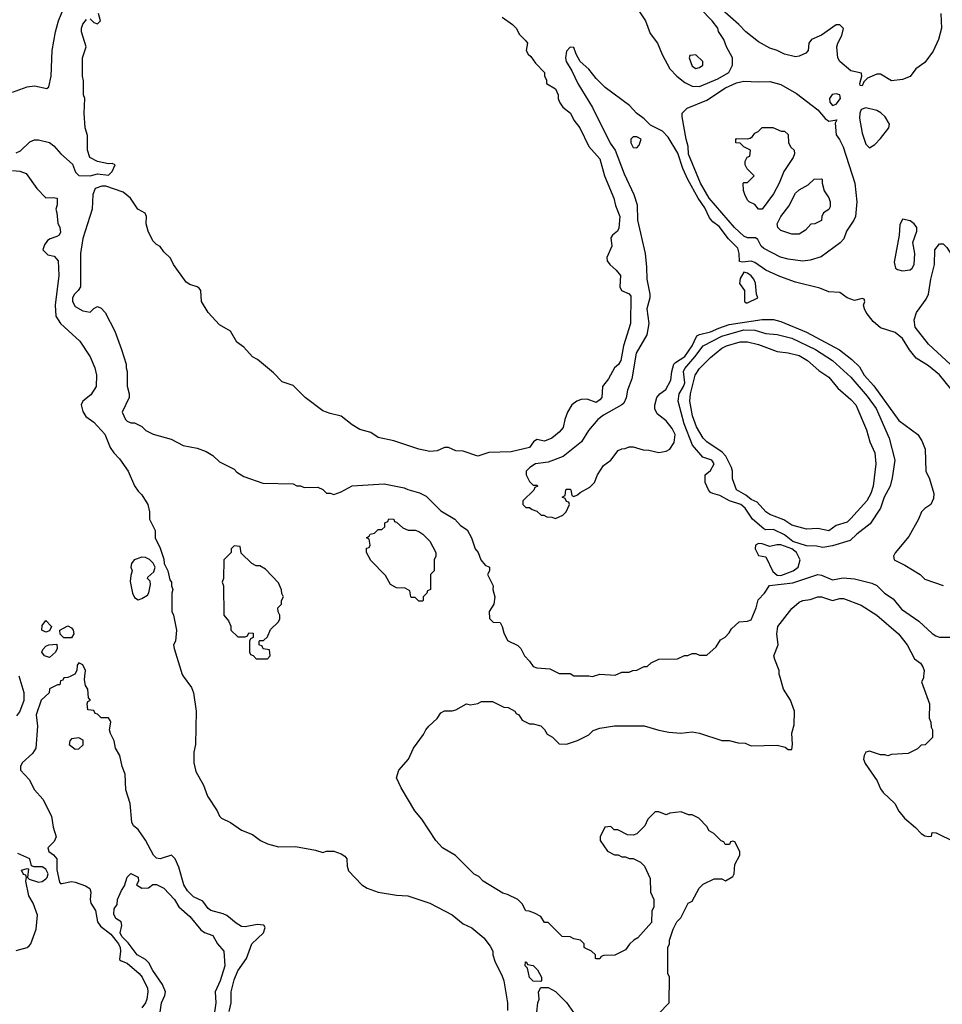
# Model space of a CAD drawing. Header units: inches. Extents: x 1793402 to 1900366, y 320852 to 470679.
# Tile 206 of 256: x 1854889 to 1859885, y 388222 to 393556. Entities that reach past the tile are written whole.
import ezdxf

# ---------------------------------------------------------------- set-up
doc = ezdxf.new("R2010")
doc.units = ezdxf.units.IN
doc.header["$MEASUREMENT"] = 0
doc.layers.add('B8358', color=7, linetype='Continuous')
doc.layers.add('B8359', color=7, linetype='Continuous')

msp = doc.modelspace()

# ---------------------------------------------------------------- linework, layer by layer
at = {"layer": 'B8358', "color": 4}
for points, elevation in [([(1854873.9, 389786.1), (1854890, 389806.4), (1854913.3, 389870), (1854913.5, 389910), (1854885.3, 390000)], 244), ([(1855165.7, 390000), (1855150, 389992), (1855128.4, 389991.6), (1855122, 389978), (1855110, 389974), (1855106, 389954), (1855094, 389954), (1855050, 389932), (1855048.7, 389910), (1855006, 389870), (1854978, 389790), (1854985.1, 389730), (1854976, 389610), (1854958, 389582), (1854902.7, 389530), (1854892.7, 389510), (1854892.7, 389490), (1854940.4, 389440.4), (1854970, 389384.2), (1855014.6, 389334.6), (1855061.4, 389241.4), (1855070, 389182), (1855086.3, 389130), (1855075.6, 389104.4), (1855042, 389070), (1855046, 389050), (1855072.8, 389032.8), (1855089.6, 389010), (1855089.8, 388950.2), (1855103.6, 388883.6), (1855110, 388877.6), (1855117.6, 388877.6), (1855170, 388887.8), (1855190, 388884.8), (1855245, 388865), (1855269.6, 388850), (1855274, 388830), (1855270.9, 388790), (1855274.8, 388770), (1855298.7, 388730), (1855309.7, 388670), (1855326.4, 388646.4), (1855381.9, 388601.9), (1855423.9, 388550), (1855433.5, 388530), (1855435.5, 388510), (1855430, 388465.2), (1855437.6, 388457.6), (1855470, 388446), (1855535.1, 388390), (1855551.6, 388370), (1855580.9, 388310), (1855583.7, 388290), (1855577, 388250), (1855570, 388231.3), (1855550, 388202.8)], 236), ([(1856024, 388184), (1856034, 388230), (1856034, 388290), (1856050, 388355.3), (1856070, 388404), (1856117.3, 388470), (1856146.8, 388550), (1856210, 388609.4), (1856218, 388638), (1856210.7, 388650.7), (1856175.5, 388655.5), (1856110, 388643), (1856090, 388643.8), (1856061.2, 388661.2), (1856010, 388703), (1855990, 388713), (1855924.7, 388730), (1855910, 388741), (1855880.5, 388780.5), (1855830, 388804), (1855796.7, 388836.7), (1855778, 388870), (1855750, 388964.7), (1855730.5, 389010), (1855711, 389030), (1855650, 389010.6), (1855630, 389014), (1855614, 389030), (1855570, 389112), (1855531, 389170), (1855506, 389190), (1855496, 389210), (1855487.7, 389310), (1855464.4, 389384.4), (1855459.3, 389470), (1855443, 389510), (1855430.6, 389570), (1855407.7, 389610), (1855400.7, 389650), (1855381, 389690), (1855376, 389710), (1855382, 389750), (1855379.6, 389759.6), (1855370, 389774), (1855330, 389774), (1855310, 389794), (1855298, 389798), (1855290, 389814), (1855258, 389818), (1855254, 389850), (1855258, 389862), (1855272, 389870), (1855262, 389882), (1855258, 389930), (1855244.7, 389950), (1855239.6, 389979.6), (1855241.7, 390000)], 236), ([(1855774.9, 390000), (1855818.8, 389938.8), (1855830.5, 389910.5), (1855844.9, 389810), (1855841, 389630), (1855831.1, 389588.9), (1855831, 389530), (1855843.5, 389483.5), (1855884.7, 389410), (1855906, 389350), (1855958, 389270), (1855970, 389242), (1855982, 389230), (1856030, 389206.8), (1856090, 389166), (1856150, 389142), (1856192, 389110), (1856230, 389091.3), (1856290, 389076), (1856383.1, 389076.9), (1856490, 389058), (1856530, 389044.7), (1856550, 389051.3), (1856590, 389051.3), (1856630, 389038), (1856650, 389024.7), (1856661, 389010), (1856662.8, 388970), (1856670, 388944.7), (1856741, 388870), (1856770, 388850.8), (1856830, 388830.7), (1856930, 388813.4), (1856990, 388810.7), (1857110.5, 388770.5), (1857230, 388706.8), (1857290, 388658.8), (1857337.3, 388637.3), (1857402, 388582), (1857437.3, 388537.3), (1857450.8, 388510.8), (1857451, 388490), (1857462.8, 388450), (1857499.9, 388379.9), (1857510.7, 388350), (1857530.8, 388230), (1857530.9, 388189.1)], 244), ([(1858348.4, 388171.6), (1858406, 388230), (1858408, 388370), (1858398, 388390), (1858398, 388530), (1858408, 388550), (1858408, 388570), (1858428, 388630), (1858448, 388670), (1858468, 388690), (1858508, 388770), (1858530, 388782), (1858568.4, 388851.6), (1858590, 388874), (1858650, 388902), (1858690, 388902), (1858710, 388892), (1858750, 388914), (1858758, 388930), (1858760.4, 388979.6), (1858788, 389030), (1858788, 389050), (1858762, 389102), (1858750, 389106), (1858738, 389102), (1858731.6, 389088.4), (1858708.4, 389088.4), (1858702, 389102), (1858687.3, 389107.3), (1858648.4, 389148.4), (1858623.1, 389163.1), (1858610, 389186), (1858566, 389230), (1858530, 389248), (1858510, 389248), (1858470, 389266), (1858410, 389258), (1858390, 389248), (1858350, 389266), (1858330, 389266), (1858290, 389226), (1858274, 389190), (1858230, 389146), (1858210, 389138), (1858180.4, 389140.4), (1858127.3, 389167.3), (1858108.4, 389168.4), (1858090, 389186), (1858058, 389182), (1858032, 389130), (1858032, 389110), (1858071.6, 389051.6), (1858110, 389032), (1858130, 389032), (1858150, 389022), (1858170, 389022), (1858190, 389012), (1858211.6, 389011.6), (1858250, 388992), (1858272, 388970), (1858303.6, 388903.6), (1858304.7, 388830), (1858322, 388790), (1858322, 388750), (1858312.7, 388727.3), (1858310, 388666), (1858236.9, 388583.1), (1858214, 388570), (1858191.6, 388548.4), (1858170, 388518), (1858111.6, 388488.4), (1858052.7, 388487.3), (1858038, 388482), (1858030, 388468), (1858010, 388468), (1858006, 388470), (1858006, 388490), (1857986, 388510), (1857950, 388526), (1857946, 388530), (1857946, 388550), (1857926, 388570), (1857890, 388578), (1857870, 388588), (1857826, 388590), (1857750, 388666), (1857730, 388666), (1857710, 388698), (1857676.4, 388716.4), (1857647.3, 388727.3), (1857628.9, 388728.9), (1857610, 388766), (1857586, 388790), (1857530, 388818), (1857504.7, 388824.7), (1857398, 388890), (1857374.6, 388914.6), (1857350, 388928), (1857249.1, 389029.1), (1857178, 389070), (1857142, 389110), (1857065.6, 389225.6), (1857029, 389270), (1856954.6, 389394.6), (1856929.2, 389449.2), (1856941.2, 389490), (1856994, 389550), (1857021.2, 389610), (1857075.5, 389684.5), (1857089, 389710), (1857104, 389730), (1857148.7, 389770), (1857170, 389802), (1857190, 389812), (1857230, 389812), (1857250, 389818), (1857308.9, 389851.1), (1857330, 389844.7), (1857370, 389852), (1857390, 389862), (1857450, 389862), (1857510, 389832), (1857534, 389830), (1857570, 389811.3), (1857578, 389798), (1857591.3, 389790), (1857610, 389762), (1857650, 389742), (1857670, 389742), (1857710.9, 389730.9), (1857731.1, 389711.1), (1857745.4, 389685.4), (1857774, 389670), (1857810, 389634), (1857850, 389632), (1857910, 389651.3), (1857970, 389682), (1857994, 389706), (1858030, 389718.8), (1858110, 389731), (1858270, 389731.3), (1858350, 389706.8), (1858403.1, 389696.9), (1858468.9, 389691.1), (1858530, 389698), (1858570, 389691.3), (1858690, 389651.3), (1858730, 389651.3), (1858779.6, 389639.6), (1858816.9, 389636.9), (1858850, 389622), (1858990, 389625.7), (1859034.6, 389614.6), (1859050, 389602.8), (1859070, 389602), (1859073.2, 389630), (1859069.2, 389690.8), (1859083.1, 389736.9), (1859085.2, 389810), (1859062, 389870), (1859024, 389930), (1859004.7, 390000)], 244), ([(1857980, 390000), (1857990, 389998), (1857996, 390000)], 248), ([(1859783.4, 390000), (1859782, 389990), (1859772, 389970), (1859816, 389850), (1859812.7, 389772.7), (1859822, 389750), (1859823.6, 389723.6), (1859832, 389710), (1859831.6, 389668.4), (1859791.6, 389628.4), (1859770, 389626), (1859750, 389606), (1859699.6, 389580.4), (1859610, 389575.3), (1859590, 389568), (1859573.6, 389573.6), (1859550, 389574), (1859490, 389594), (1859470, 389588.7), (1859460.7, 389570), (1859457.3, 389550), (1859466.2, 389526.2), (1859532.7, 389432.7), (1859550.7, 389390), (1859564.9, 389370), (1859627.3, 389310), (1859648.6, 389268.6), (1859679.1, 389230), (1859739.9, 389179.9), (1859770, 389147.7), (1859790, 389136), (1859810, 389132), (1859826, 389134), (1859830, 389154), (1859851.6, 389151.6), (1859950, 389102)], 244), ([(1854870, 388514.8), (1854929.1, 388530.9), (1854940.2, 388539.8), (1854949.1, 388550.9), (1854979, 388630), (1854984.7, 388704.7), (1854961.2, 388770), (1854939, 388810), (1854922, 388890), (1854926, 388910), (1854922, 388922), (1854910, 388926), (1854898, 388950), (1854930, 388958.8), (1854936.8, 388956.8), (1854931.3, 388910), (1854940.7, 388900.7), (1854990, 388884.9), (1855010, 388888.4), (1855030, 388902), (1855037.2, 388910), (1855042.3, 388930), (1855030, 388955), (1855010, 388967.8), (1854967.2, 388967.2), (1854952.1, 388972.1), (1854943.6, 389010), (1854879.3, 389039.3)], 244), ([(1855642.7, 388130), (1855657.2, 388230), (1855675.3, 388270), (1855679, 388290), (1855662.7, 388330), (1855610, 388405.2), (1855587.8, 388447.8), (1855570, 388466), (1855525.2, 388490), (1855476.1, 388556.1), (1855442, 388590), (1855433.2, 388610), (1855442, 388650), (1855438, 388670), (1855410, 388688), (1855398, 388710), (1855400.4, 388739.6), (1855416.4, 388763.6), (1855418, 388790), (1855440.2, 388839.8), (1855456.4, 388863.6), (1855470, 388911.3), (1855490, 388931.3), (1855531.1, 388911.1), (1855532, 388890), (1855522, 388870), (1855550, 388852), (1855587.3, 388852.7), (1855610, 388872), (1855630, 388872), (1855670, 388851), (1855726.8, 388790), (1855750.7, 388750), (1855810, 388697.3), (1855870, 388626), (1855890, 388610.8), (1855934.4, 388594.4), (1855960.7, 388550), (1855994, 388510), (1855999.1, 388430), (1855974.9, 388350), (1855946.8, 388290), (1855950.4, 388230), (1855935.8, 388130)], 232), ([(1857684, 388130), (1857695.3, 388230), (1857702, 388250), (1857698, 388290), (1857710, 388314), (1857750, 388314), (1857790, 388292), (1857850, 388232), (1857899.6, 388159.6)], 244)]:
    msp.add_lwpolyline(points, dxfattribs=dict(at, elevation=elevation))
for points, elevation in [([(1855210, 389666), (1855170, 389661.2), (1855160.7, 389650), (1855157.3, 389630), (1855190, 389605.5), (1855210, 389607.3), (1855232, 389628), (1855232.5, 389652.5)], 236), ([(1857710, 388346), (1857670, 388348), (1857650, 388368), (1857638, 388418), (1857626, 388430), (1857627.3, 388452.7), (1857634, 388450), (1857638, 388438), (1857670, 388432), (1857692, 388410), (1857714, 388370), (1857714, 388350)], 244)]:
    msp.add_lwpolyline(points, close=True, dxfattribs=dict(at, elevation=elevation))
at = {"layer": 'B8359', "color": 4}
for points, elevation in [([(1858226.4, 393626.4), (1858278, 393550), (1858302.5, 393482.5), (1858342.8, 393430), (1858368.1, 393368.1), (1858410, 393291), (1858447.3, 393250), (1858490, 393215.5), (1858530, 393196.3), (1858570, 393194.9), (1858670, 393235.3), (1858729.3, 393270), (1858749.3, 393310), (1858749, 393349), (1858715.3, 393410), (1858702, 393450), (1858673.2, 393493.2), (1858668.7, 393510), (1858639, 393550), (1858507.6, 393687.6)], 252), ([(1854850, 393164.7), (1854930, 393192), (1854970, 393198), (1855036.4, 393183.6), (1855047.3, 393192.7), (1855059, 393250), (1855064, 393390), (1855082.7, 393490), (1855099.3, 393550), (1855131.8, 393630)], 252), ([(1859877.6, 393590), (1859880.3, 393510), (1859863.7, 393450), (1859834.4, 393385.6), (1859790, 393325.2), (1859741, 393290), (1859710, 393249.2), (1859670, 393233.2), (1859610, 393225.2), (1859550, 393262), (1859530, 393262), (1859479.6, 393240.4), (1859459.6, 393220.4), (1859450, 393198), (1859440.4, 393200.4), (1859438, 393210), (1859448.7, 393250), (1859447.3, 393267.3), (1859390, 393279), (1859329.3, 393329.3), (1859319, 393350), (1859314, 393410), (1859319, 393430), (1859340.9, 393470), (1859349, 393509), (1859330, 393529), (1859310, 393529.3), (1859230, 393472), (1859176, 393450), (1859162.8, 393430), (1859158, 393390), (1859145.4, 393374.6), (1859110, 393358), (1859090, 393355.3), (1859030, 393369), (1858990, 393389.2), (1858950, 393402.7), (1858890, 393436), (1858821.2, 393490), (1858782.7, 393530), (1858647, 393650)], 248), ([(1854870, 392836), (1854893.6, 392846.4), (1854944.7, 392895.3), (1854970, 392906), (1854990, 392906), (1855050, 392890.8), (1855073.2, 392873.2), (1855111.3, 392830), (1855174.4, 392774.4), (1855192, 392730), (1855210, 392712), (1855270, 392710.8), (1855310, 392721), (1855370, 392714), (1855390, 392734), (1855406, 392770), (1855390, 392778), (1855370, 392775.3), (1855310, 392789), (1855268, 392810), (1855255.3, 392850), (1855255.3, 392930), (1855244, 392970), (1855238, 393050), (1855242, 393130), (1855235.3, 393150), (1855234.6, 393225.4), (1855229.1, 393250.9), (1855229, 393350), (1855248, 393410), (1855224, 393490), (1855224, 393510), (1855230, 393532), (1855250, 393558)], 248), ([(1857502, 393570), (1857558, 393530), (1857578, 393510), (1857596, 393476), (1857630, 393442), (1857638, 393430), (1857632, 393390), (1857642, 393370), (1857656.8, 393356.8), (1857681.1, 393321.1), (1857731, 393270), (1857731.3, 393251.3), (1857742, 393230), (1857742, 393210), (1857790, 393182), (1857804.7, 393150), (1857804.7, 393130), (1857811.3, 393110), (1857830, 393082), (1857870.6, 393050.6), (1857890, 393012), (1857922, 392970), (1857971.3, 392870), (1858030, 392802), (1858054.8, 392710), (1858106, 392590), (1858114.8, 392550), (1858139.1, 392490), (1858133.7, 392426.3), (1858126, 392410), (1858098.8, 392390), (1858090, 392375.3), (1858094.9, 392330), (1858068.5, 392268.5), (1858070.6, 392250), (1858084.9, 392230), (1858119.5, 392199.5), (1858142, 392170), (1858139.3, 392110), (1858148, 392090), (1858190, 392071.3), (1858198, 392058), (1858195.5, 391910), (1858159.1, 391790), (1858144, 391710), (1858131.9, 391688.1), (1858110.4, 391669.6), (1858078, 391610), (1858044.9, 391570), (1858040.7, 391510), (1858030, 391497.2), (1858010, 391482.7), (1857961.5, 391501.5), (1857930, 391498.9), (1857904.9, 391490), (1857879.5, 391470), (1857854.9, 391430), (1857840.5, 391390), (1857832.5, 391347.5), (1857810, 391321.2), (1857771, 391290), (1857730, 391272.7), (1857690, 391282), (1857670.9, 391269.1), (1857650, 391239), (1857550, 391215.1), (1857430, 391212.7), (1857370, 391192.7), (1857290, 391219.3), (1857250, 391221.2), (1857210, 391238), (1857190, 391239.5), (1857150, 391220.9), (1857110, 391218), (1857050, 391229.5), (1856914.8, 391274.8), (1856830, 391293.2), (1856790, 391319.3), (1856730, 391337.2), (1856690, 391361.2), (1856629.3, 391409.3), (1856570, 391422.7), (1856530, 391437.2), (1856435.3, 391510), (1856370, 391575.3), (1856310, 391594), (1856263.7, 391643.7), (1856176, 391716), (1856149, 391730), (1856102, 391782), (1856065.2, 391810), (1856030, 391868.7), (1855970, 391904), (1855908.7, 391970), (1855873.2, 392030), (1855869.5, 392089.5), (1855861.5, 392101.5), (1855850, 392109.3), (1855810, 392121.2), (1855790, 392135.3), (1855722, 392230), (1855704.7, 392264.7), (1855670, 392298), (1855650, 392328), (1855630, 392338), (1855610, 392358), (1855584, 392410), (1855574, 392450), (1855575.3, 392490), (1855568.4, 392508.4), (1855529.3, 392529.3), (1855489, 392590), (1855450, 392622), (1855354.6, 392654.6), (1855334.6, 392654.6), (1855298, 392642), (1855284.7, 392610), (1855280.7, 392530), (1855230.9, 392370.9), (1855219.1, 392290), (1855218.8, 392110), (1855206, 392090), (1855184.9, 392070), (1855175.5, 392050), (1855174.9, 392030), (1855190, 392003), (1855230, 391979.1), (1855270, 391972), (1855290, 391992), (1855310, 392002), (1855330, 391994), (1855351.3, 391970), (1855404.7, 391870), (1855441, 391770), (1855464.7, 391690), (1855464.7, 391670), (1855470.9, 391650.9), (1855471.6, 391571.6), (1855482, 391530), (1855482, 391510), (1855444.7, 391430), (1855462, 391390), (1855470, 391382), (1855490, 391372), (1855510, 391372), (1855550, 391352), (1855571.1, 391331.1), (1855610.9, 391310.9), (1855710, 391284.7), (1855774, 391250), (1855850, 391236), (1855898, 391218), (1855935.3, 391195.3), (1855970, 391162), (1856050, 391122), (1856065.4, 391105.4), (1856102, 391082), (1856205.4, 391045.4), (1856370, 391042), (1856390, 391032), (1856410, 391032), (1856430, 391022), (1856503.6, 391023.6), (1856530, 391012), (1856550, 390992), (1856570, 390992), (1856590, 390984.7), (1856630, 390998), (1856690, 391031), (1856862, 391042), (1856970, 391021), (1856990, 391011), (1857053.7, 390993.7), (1857090, 390976), (1857170, 390896), (1857244.7, 390850), (1857275.9, 390815.9), (1857312.7, 390792.7), (1857336, 390750), (1857356, 390690), (1857371, 390670), (1857386, 390630), (1857410, 390602), (1857432, 390590), (1857432, 390570), (1857422, 390550), (1857452, 390490), (1857451.3, 390470), (1857461, 390430), (1857456, 390390), (1857431.3, 390350), (1857432, 390312), (1857452.7, 390292.7), (1857491.3, 390291.3), (1857502, 390270), (1857510, 390234), (1857530, 390194), (1857585.4, 390165.4), (1857602, 390150), (1857622, 390110), (1857650, 390082), (1857670, 390052), (1857690, 390044.7), (1857759.6, 390039.6), (1857810, 390014), (1857870, 390014), (1857890, 390002), (1857970, 390002), (1857980, 390000)], 248), ([(1855270, 393562), (1855290, 393542), (1855310, 393534), (1855326, 393550), (1855315.3, 393590)], 248), ([(1859969.6, 391510), (1859870, 391632.7), (1859810, 391681.2), (1859743.7, 391723.7), (1859707.5, 391767.5), (1859669.4, 391830), (1859630, 391861.6), (1859550, 391887.3), (1859510, 391920.9), (1859472.7, 391970), (1859464, 391990), (1859458, 392010), (1859466, 392030), (1859462, 392042), (1859450, 392046), (1859410, 392035.3), (1859369.1, 392049.1), (1859330, 392078), (1859270, 392082), (1859222, 392102), (1859090, 392135.1), (1859005.3, 392165.3), (1858930, 392199.6), (1858870, 392240.5), (1858850, 392248.2), (1858802.3, 392242.3), (1858785.7, 392245.7), (1858785.1, 392290), (1858778, 392318), (1858727.6, 392370), (1858675.9, 392435.9), (1858642.2, 392462.2), (1858623.8, 392483.8), (1858598.1, 392538.1), (1858563.1, 392590), (1858507.4, 392690), (1858479.8, 392750), (1858452.8, 392832.8), (1858399.6, 392919.6), (1858370, 392952.8), (1858304.2, 392984.2), (1858270, 393019.5), (1858229.4, 393050), (1858191.1, 393091.1), (1858059.3, 393190), (1858010, 393237.2), (1857970, 393289.2), (1857924, 393330), (1857902, 393370), (1857890, 393406), (1857870, 393408), (1857850, 393386), (1857844, 393350), (1857847.7, 393330), (1857879, 393279), (1857910.4, 393210), (1857990, 393080.7), (1858086.7, 392886.7), (1858113, 392850), (1858161.2, 392721.2), (1858214.9, 392610), (1858233.3, 392553.3), (1858234, 392470), (1858274.9, 392290), (1858283.4, 392216.6), (1858284.4, 392150), (1858300.5, 392070), (1858300.5, 392050), (1858284.9, 391990), (1858296.3, 391910), (1858284.9, 391850), (1858226.4, 391750), (1858203, 391610), (1858179.3, 391550), (1858172.7, 391507.3), (1858160.5, 391479.5), (1858150, 391469.2), (1858050, 391413.2), (1858018.8, 391390), (1857968.8, 391331.2), (1857930.7, 391269.3), (1857831.3, 391190), (1857750, 391159.3), (1857682, 391150), (1857651.3, 391130), (1857631.3, 391110), (1857631.3, 391090), (1857650, 391054), (1857670, 391034), (1857690, 391034), (1857694, 391030), (1857678, 391022), (1857672.7, 391007.3), (1857614, 390950), (1857614, 390930), (1857630, 390914), (1857650, 390914), (1857663.6, 390903.6), (1857690, 390894), (1857712.7, 390872.7), (1857727.3, 390872.7), (1857743.6, 390863.6), (1857770, 390862), (1857790, 390854), (1857830, 390872), (1857848, 390890), (1857866, 390930), (1857862, 390942), (1857850, 390946), (1857842, 390962), (1857826, 390970), (1857842, 390978), (1857846, 391010), (1857850, 391014), (1857870, 391014), (1857874, 391010), (1857878, 390978), (1857890, 390974), (1857910, 390982), (1857924, 390996), (1857976, 391024), (1858002, 391050), (1858018, 391090), (1858050, 391142), (1858089.1, 391170.9), (1858130, 391222), (1858150, 391232), (1858167.3, 391232.7), (1858190, 391242), (1858210, 391242), (1858265.4, 391225.4), (1858296.4, 391223.6), (1858350, 391211), (1858390, 391218.8), (1858408.7, 391230), (1858433.4, 391266.6), (1858438.4, 391310), (1858422, 391342), (1858390, 391384), (1858341.2, 391421.2), (1858328.9, 391448.9), (1858328.9, 391468.9), (1858339, 391510), (1858355.3, 391530), (1858386.8, 391553.2), (1858415.5, 391604.5), (1858419.6, 391650), (1858431.8, 391690), (1858440.1, 391699.9), (1858490, 391732.7), (1858529.5, 391790), (1858556, 391844), (1858569.1, 391850.9), (1858630, 391865.7), (1858673.8, 391886.2), (1858730, 391904.9), (1858910, 391932.4), (1858970, 391933), (1859010, 391921.3), (1859150, 391863.7), (1859327.6, 391767.6), (1859395.4, 391715.4), (1859436.5, 391676.5), (1859462.4, 391630), (1859513.7, 391573.7), (1859650, 391384.7), (1859751.3, 391310), (1859774.4, 391274.4), (1859791, 391230), (1859796, 391110), (1859816, 391070), (1859838, 390990), (1859836.9, 390963.1), (1859822, 390930), (1859790, 390908.7), (1859771.3, 390890), (1859756, 390850), (1859702.8, 390757.2), (1859630, 390668), (1859621, 390650), (1859624.7, 390630), (1859681.4, 390601.4), (1859764.7, 390550), (1859790, 390526), (1859890, 390491.3)], 252), ([(1854850, 392738.8), (1854890, 392736.3), (1854923.5, 392723.5), (1854981.4, 392641.4), (1855030, 392592), (1855070, 392594), (1855092, 392590), (1855092.7, 392552.7), (1855084.7, 392530), (1855090.6, 392510.6), (1855094.9, 392454.9), (1855106.8, 392430), (1855110, 392406), (1855102, 392390), (1855090, 392382), (1855054, 392370), (1855039.6, 392360.4), (1855023.6, 392336.4), (1855014, 392310), (1855042, 392282), (1855075.3, 392275.3), (1855098, 392250), (1855101, 392170), (1855080.5, 392010), (1855084, 391950), (1855110, 391911), (1855214.4, 391814.4), (1855270.4, 391730.4), (1855296.4, 391670), (1855305.5, 391630), (1855302.8, 391570), (1855274.9, 391525.1), (1855231.3, 391490), (1855222, 391470), (1855230, 391434), (1855247.1, 391407.1), (1855290, 391376), (1855350.4, 391310.4), (1855378.8, 391238.8), (1855398, 391210), (1855430, 391178), (1855476, 391110), (1855510, 391032), (1855530, 391002), (1855550, 390982), (1855582, 390930), (1855592, 390890), (1855592, 390850), (1855622, 390790), (1855622, 390750), (1855650, 390694), (1855670, 390634), (1855671.3, 390610), (1855691, 390570), (1855702.8, 390522.8), (1855711, 390510), (1855711.3, 390490), (1855718, 390470), (1855712, 390450), (1855712, 390350), (1855722, 390330), (1855738, 390250), (1855732, 390190), (1855722, 390170), (1855724.7, 390150), (1855768.7, 390008.7), (1855774.9, 390000)], 244), ([(1860000, 391575.3), (1859993.1, 391593.1), (1859950, 391649.3), (1859928.2, 391688.2), (1859810, 391799.3), (1859737.2, 391890), (1859732.7, 391930), (1859745.2, 391970), (1859798, 392042), (1859809.5, 392070), (1859822.9, 392150), (1859842.7, 392230), (1859844, 392310), (1859870, 392342), (1859890, 392342), (1859910, 392322), (1859937.3, 392277.3), (1859957.3, 392257.3), (1859990, 392242.8), (1860000, 392236.1)], 248), ([(1857996, 390000), (1858030, 390011.3), (1858113.6, 390006.4), (1858150, 390022), (1858190, 390022), (1858208.4, 390031.6), (1858230, 390032), (1858270, 390052), (1858287.3, 390052.7), (1858308.4, 390071.6), (1858350, 390092), (1858450, 390094), (1858488.4, 390111.6), (1858507.3, 390112.7), (1858530, 390122), (1858550, 390122), (1858570, 390114), (1858610, 390114), (1858660.4, 390159.6), (1858683.1, 390196.9), (1858708.4, 390211.6), (1858730, 390234), (1858743.1, 390256.9), (1858784.7, 390295.3), (1858830, 390298), (1858850, 390304.7), (1858877.2, 390370), (1858886.8, 390413.2), (1858922, 390450), (1858949.4, 390490.6), (1859074.8, 390505.2), (1859210, 390550.6), (1859230, 390547.7), (1859290, 390522), (1859347.7, 390532.3), (1859410, 390528.2), (1859504, 390504), (1859530, 390491), (1859572, 390450), (1859618.5, 390418.5), (1859663.4, 390363.4), (1859757.5, 390297.5), (1859830, 390231.3), (1859850, 390218), (1859870, 390212), (1859930, 390212)], 248), ([(1859004.7, 390000), (1859002, 390010), (1859002, 390030), (1858977.2, 390090), (1858973.2, 390110), (1858996, 390170), (1858989.3, 390230), (1858994, 390270), (1859070, 390366), (1859110, 390401), (1859130, 390410.8), (1859170, 390416), (1859210, 390430.7), (1859230, 390430.7), (1859290, 390410.8), (1859330, 390420.7), (1859350, 390421), (1859445.5, 390385.5), (1859530, 390330.7), (1859646.8, 390230), (1859694, 390170), (1859734.8, 390094.8), (1859766, 390070), (1859778.8, 390050), (1859786, 390030), (1859785.4, 390014.6), (1859783.4, 390000)], 244), ([(1855241.7, 390000), (1855244.7, 390030), (1855230, 390062), (1855208.4, 390071.6), (1855200.4, 390059.6), (1855198, 390030), (1855188.4, 390011.6), (1855165.7, 390000)], 236)]:
    msp.add_lwpolyline(points, dxfattribs=dict(at, elevation=elevation))
for points, elevation in [([(1858550, 393366), (1858518, 393362), (1858514, 393350), (1858530, 393304.7), (1858550, 393291.3), (1858570, 393298), (1858588, 393310), (1858588, 393330)], 256), ([(1858890, 393219.1), (1858950, 393222), (1859010, 393204.9), (1859095.8, 393155.8), (1859210, 393067.7), (1859250, 393020.7), (1859270, 393007.3), (1859314, 393014), (1859304.7, 392995.3), (1859310, 392932), (1859328.1, 392908.1), (1859348.2, 392868.2), (1859410.4, 392670), (1859422, 392570), (1859414, 392490), (1859406, 392470), (1859366.8, 392410), (1859350.8, 392370), (1859332.2, 392347.8), (1859227.9, 392272.1), (1859170, 392253.2), (1859130, 392249.2), (1859050, 392259.3), (1859008, 392270), (1858917.5, 392317.5), (1858904, 392330), (1858885.2, 392365.2), (1858874, 392374), (1858830, 392375.1), (1858810, 392384.5), (1858759.5, 392430), (1858621.6, 392590), (1858575.6, 392670), (1858510, 392828), (1858509.2, 392869.2), (1858497.2, 392910), (1858475.3, 393030), (1858475.3, 393050), (1858502.5, 393077.5), (1858610, 393120.7), (1858710, 393188), (1858770, 393214.4), (1858810, 393223.8)], 248), ([(1859310, 393155.1), (1859287.9, 393152.1), (1859274, 393130), (1859276.3, 393110), (1859290, 393090.8), (1859310, 393099.3), (1859334.3, 393130), (1859330, 393148.7)], 252), ([(1859470, 393079), (1859446, 393070), (1859437.3, 393050), (1859436.8, 393023.2), (1859450, 392942), (1859470, 392882), (1859490, 392862), (1859520.2, 392879.8), (1859550, 392912), (1859595.3, 392970), (1859598, 392990), (1859575.3, 393030), (1859552.5, 393052.5), (1859530, 393064)], 252), ([(1858890, 392529.5), (1858870, 392555.3), (1858838, 392570), (1858830, 392578), (1858815.3, 392610), (1858808, 392632), (1858806, 392670), (1858810, 392674), (1858830, 392674), (1858866, 392710), (1858828.9, 392748.9), (1858818, 392770), (1858818, 392790), (1858828.4, 392811.6), (1858842, 392818), (1858846, 392850), (1858810, 392868), (1858790, 392888), (1858766, 392890), (1858767.3, 392907.3), (1858770, 392912), (1858830, 392911), (1858844.7, 392915.3), (1858857.2, 392922.8), (1858870, 392942), (1858888.4, 392951.6), (1858910, 392972), (1858967.3, 392972.7), (1859012.7, 392952.7), (1859030, 392952), (1859050, 392934), (1859052, 392890), (1859065.4, 392865.4), (1859082, 392850), (1859084.7, 392830), (1859078, 392810), (1859026, 392734), (1859002, 392670), (1858970, 392614), (1858910, 392529.5)], 244), ([(1858230, 392922), (1858210, 392922), (1858198, 392910), (1858198, 392890), (1858210, 392864.7), (1858230, 392862), (1858243.1, 392876.9), (1858254, 392910)], 256), ([(1859070, 392394), (1859010, 392414), (1858994, 392430), (1858989.7, 392450), (1859009.6, 392490), (1859054.2, 392545.8), (1859090, 392616.3), (1859110, 392634), (1859158, 392662), (1859190, 392692), (1859230, 392694), (1859234, 392690), (1859234, 392670), (1859244.7, 392630), (1859270.9, 392590.9), (1859278, 392570), (1859276.9, 392543.1), (1859270, 392528), (1859242, 392510), (1859232, 392490), (1859230, 392468), (1859194, 392450), (1859172, 392448), (1859143.6, 392416.4), (1859130, 392408), (1859110, 392395.3)], 244), ([(1859670, 392475.3), (1859654.8, 392445.2), (1859650.8, 392390), (1859623.5, 392243.5), (1859631, 392211), (1859642.8, 392202.8), (1859670, 392196), (1859710, 392201), (1859722, 392210), (1859732.7, 392230), (1859735.1, 392290), (1859726, 392350), (1859746.6, 392410), (1859746, 392430), (1859733.2, 392450), (1859710, 392466)], 252), ([(1858810, 392188.7), (1858790, 392155.3), (1858787.3, 392127.3), (1858814, 392090), (1858814, 392030), (1858822, 392022), (1858830, 392022), (1858886, 392050), (1858878, 392070), (1858874, 392130), (1858864, 392150), (1858850, 392168.7), (1858830, 392184)], 256), ([(1859237.2, 390697.2), (1859204.1, 390704.1), (1859150, 390706.3), (1859075.1, 390730), (1859030, 390765.7), (1858970, 390795.1), (1858930, 390793.6), (1858918, 390798), (1858856.2, 390850), (1858816.9, 390910), (1858794, 390930), (1858733.2, 390950), (1858679.3, 390979.3), (1858642, 390990), (1858630, 390996), (1858618, 391010), (1858600.7, 391050), (1858601.2, 391090), (1858630, 391114.8), (1858649.4, 391150), (1858636, 391170), (1858587.3, 391187.3), (1858531.8, 391251.8), (1858487, 391367), (1858455.3, 391490), (1858460.4, 391530), (1858484.1, 391570), (1858489.8, 391590), (1858482.6, 391650), (1858490, 391667.3), (1858545.4, 391730), (1858590, 391790.3), (1858690, 391842), (1858810, 391875.8), (1858870, 391874), (1858930, 391856.4), (1858990, 391850.4), (1859070, 391830.4), (1859198.8, 391770), (1859290.6, 391710), (1859390, 391619.1), (1859477.1, 391517.1), (1859526, 391450), (1859596.3, 391290), (1859628, 391170), (1859613.7, 391073.7), (1859602.4, 391030), (1859570.4, 390970), (1859550.5, 390910), (1859494.9, 390825.1), (1859421, 390770), (1859384.9, 390735.1), (1859290, 390707)], 248), ([(1859270, 390787), (1859210, 390800.7), (1859150, 390797.2), (1859070, 390819), (1859026.3, 390846.3), (1858950, 390876), (1858929.2, 390890), (1858882.9, 390942.9), (1858850, 390958), (1858821, 390981), (1858770, 391009.4), (1858749.5, 391070), (1858749.4, 391110), (1858743.7, 391130), (1858711.7, 391191.7), (1858693.4, 391213.4), (1858610, 391269), (1858589.3, 391290), (1858553.2, 391350), (1858532.7, 391410), (1858518, 391490), (1858522, 391530), (1858547, 391630), (1858570, 391666.8), (1858630, 391726), (1858690, 391776.3), (1858715.3, 391790), (1858790, 391810.5), (1858830, 391810.5), (1858890, 391797.1), (1858990, 391759.1), (1859050, 391752.4), (1859110, 391737.1), (1859154.8, 391710), (1859216.7, 391656.7), (1859270, 391620.7), (1859319.5, 391559.5), (1859390, 391499.1), (1859416.3, 391470), (1859475.1, 391335.1), (1859492.7, 391270), (1859519.3, 391210), (1859525.5, 391150), (1859510.6, 391030), (1859498, 390990), (1859476.3, 390950), (1859390, 390854), (1859370, 390834), (1859310, 390817.2)], 244), ([(1857050, 390406), (1857030, 390426), (1857010, 390426), (1857006, 390430), (1857002, 390462), (1856976.4, 390476.4), (1856930, 390478), (1856896.4, 390496.4), (1856870, 390546), (1856790, 390626), (1856766, 390670), (1856767.3, 390692.7), (1856782, 390698), (1856786, 390710), (1856782, 390742), (1856766, 390750), (1856782, 390758), (1856786, 390770), (1856810, 390774), (1856830, 390794), (1856850, 390794), (1856866, 390810), (1856866, 390830), (1856882, 390838), (1856888.4, 390851.6), (1856914, 390850), (1856918, 390838), (1856930, 390834), (1856963.6, 390803.6), (1856991.6, 390791.6), (1857030, 390791.3), (1857050, 390784.7), (1857072, 390770), (1857110, 390732), (1857142, 390670), (1857142, 390650), (1857134, 390630), (1857134, 390570), (1857114, 390550), (1857114, 390470), (1857098, 390462), (1857094, 390450), (1857074, 390430), (1857074, 390410), (1857070, 390406)], 244), ([(1856050, 390706), (1856034, 390690), (1856034, 390670), (1855994, 390630), (1855992, 390530), (1855984.7, 390510), (1855992, 390490), (1855994, 390330), (1856019.6, 390299.6), (1856031.6, 390271.6), (1856032, 390250), (1856070, 390214), (1856110, 390214), (1856122, 390218), (1856130, 390234), (1856152.7, 390232.7), (1856154, 390210), (1856138, 390202), (1856134, 390190), (1856134, 390130), (1856138, 390118), (1856152.7, 390112.7), (1856170, 390094), (1856230, 390094), (1856246, 390110), (1856242, 390142), (1856207.3, 390147.3), (1856202, 390162), (1856186, 390170), (1856186, 390190), (1856190, 390194), (1856210, 390194), (1856230, 390214), (1856247.3, 390252.7), (1856290, 390294), (1856298, 390310), (1856298, 390330), (1856288.4, 390348.4), (1856286, 390370), (1856306, 390390), (1856306, 390410), (1856318, 390430), (1856308.4, 390448.4), (1856307.3, 390467.3), (1856290, 390506), (1856220.4, 390580.4), (1856190, 390598), (1856170, 390598), (1856146, 390610), (1856087.3, 390667.3), (1856082, 390702)], 248), ([(1858890, 390718), (1858874, 390710), (1858872, 390690), (1858890, 390654), (1858930, 390646), (1858966.5, 390566.5), (1858990, 390547.6), (1859010, 390546.3), (1859077.2, 390570), (1859103.7, 390590), (1859115.1, 390630), (1859095.1, 390670), (1859069.5, 390690), (1859010, 390711.3), (1858988.6, 390711.4), (1858950, 390702), (1858910, 390717.2)], 252), ([(1855550, 390644.7), (1855509, 390631), (1855494, 390610), (1855490.8, 390590), (1855498, 390570), (1855490, 390546), (1855486.4, 390513.6), (1855498.9, 390450), (1855510, 390426.8), (1855530, 390413.4), (1855550, 390420.7), (1855580.5, 390439.5), (1855588.3, 390451.7), (1855597.2, 390497.2), (1855594.9, 390514.9), (1855581.2, 390530), (1855582.7, 390537.3), (1855614.9, 390565.1), (1855622.9, 390590), (1855611.9, 390611.9), (1855591.7, 390631.7), (1855570, 390642.4)], 244), ([(1855030, 390238), (1855009.2, 390249.2), (1855010, 390274), (1855030, 390302), (1855062, 390270), (1855050, 390246)], 236), ([(1855128, 390208), (1855107.3, 390227.3), (1855106, 390250), (1855150, 390272), (1855170, 390262), (1855178, 390250), (1855182, 390230), (1855170, 390208)], 236), ([(1855050, 390102), (1855024, 390110), (1855009.3, 390130), (1855014.6, 390145.4), (1855030, 390162), (1855046, 390170), (1855090, 390174), (1855092, 390150), (1855082, 390130)], 236)]:
    msp.add_lwpolyline(points, close=True, dxfattribs=dict(at, elevation=elevation))

doc.saveas('drawing.dxf')
